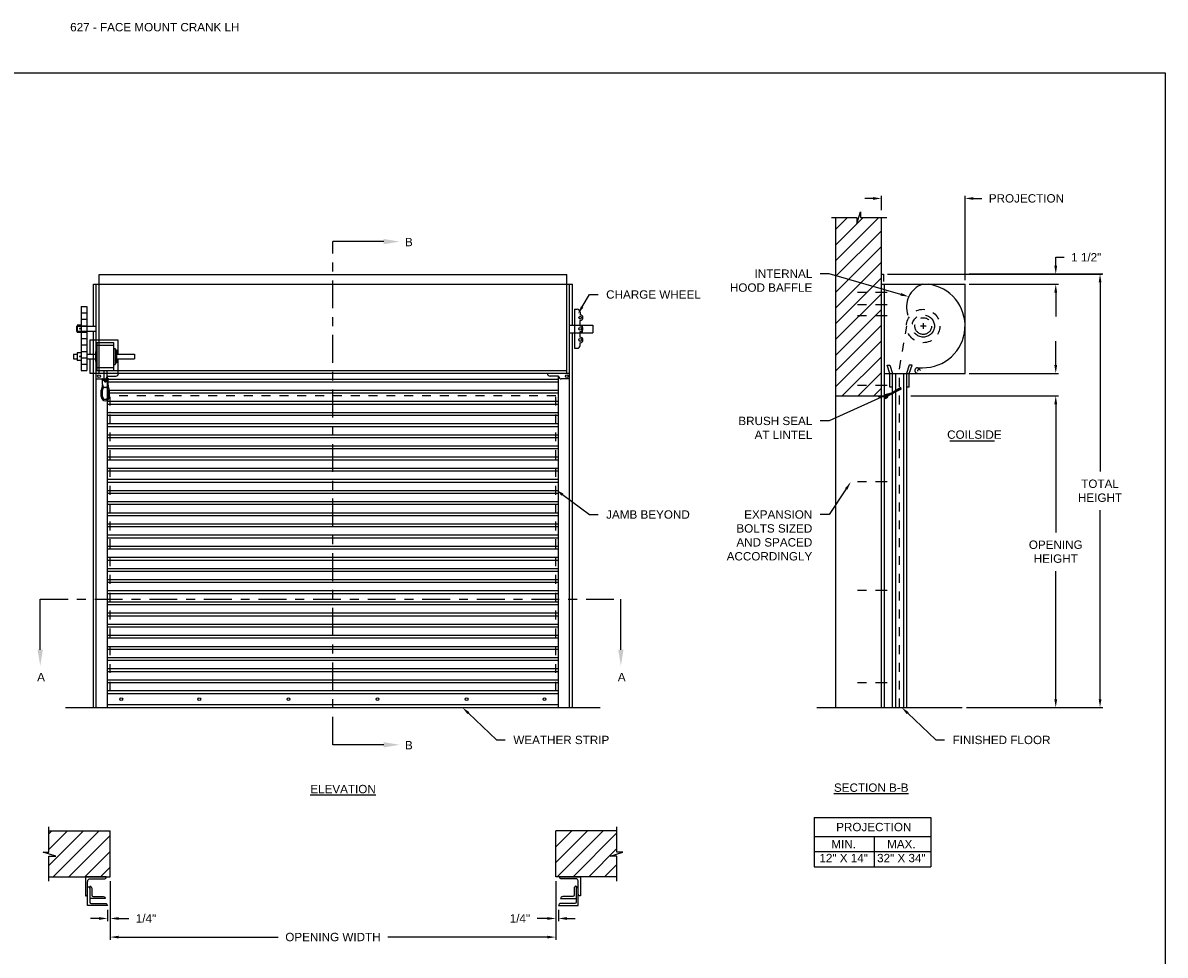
# Model space of a CAD drawing. Header units: inches. Extents: x 169.6 to 213.7, y 195.1 to 247.7.
# Tile 48 of 51: x 176.2 to 189.1, y 237.3 to 247.7. Entities that reach past the tile are written whole.
import ezdxf
from ezdxf import colors
from ezdxf.entities.mleader import LeaderData, LeaderLine
from ezdxf.math import Vec2, Vec3

# ---------------------------------------------------------------- set-up
doc = ezdxf.new("R2010")
doc.units = ezdxf.units.IN
doc.header["$LTSCALE"] = 0.25
doc.header["$MEASUREMENT"] = 0
for name, pattern in [('CENTER', [2, 1.25, -0.25, 0.25, -0.25]), ('CENTER2', [1.125, 0.75, -0.125, 0.125, -0.125]), ('HIDDEN', [0.375, 0.25, -0.125])]:
    doc.linetypes.add(name, pattern=pattern)
for name, color, linetype in [('ANNOTATIONS', 1, 'Continuous'), ('CRANK LH', 7, 'Continuous'), ('SECTION CUTS', 6, 'CENTER')]:
    doc.layers.add(name, color=color, linetype=linetype)
doc.styles.add('ARIAL', font='arial.ttf', dxfattribs={"height": 0.09375})
doc.styles.get("Standard").update_dxf_attribs({"font": 'romans.shx'})
doc.dimstyles.new('ARIAL', dxfattribs={"dimtxt": 0.09375, "dimasz": 0.09375, "dimexe": 0.03125, "dimexo": 0.046875, "dimgap": 0.09, "dimtad": 0, "dimtih": 1, "dimtoh": 1, "dimdec": 4, "dimzin": 0, "dimdsep": 46, "dimlunit": 4, "dimtxsty": 'ARIAL', "dimcen": 0.09, "dimadec": 0, "dimazin": 0, "dimtfac": 1, "dimtdec": 4, "dimtix": 1, "dimtofl": 0, "dimtmove": 0, "dimatfit": 3, "dimfxl": 0.18, "dimfrac": 2, "dimtolj": 1, "dimtzin": 0, "dimarcsym": 0})
doc.dimstyles.new('STANDARD$0', dxfattribs={"dimtxt": 0.09375, "dimasz": 0.09375, "dimexe": 0.03125, "dimexo": 0.046875, "dimgap": 0.09, "dimtad": 0, "dimtih": 1, "dimtoh": 1, "dimdec": 4, "dimzin": 0, "dimdsep": 46, "dimtxsty": 'ARIAL', "dimcen": 0.09, "dimadec": 0, "dimazin": 0, "dimtfac": 1, "dimtdec": 4, "dimtofl": 0, "dimtmove": 0, "dimatfit": 1, "dimfxl": 1, "dimtolj": 1, "dimtzin": 0, "dimarcsym": 0})
pattern_1 = [(45, (-7.71918, -31.17125), (-0.08838835, 0.08838835), [])]

# ---------------------------------------------------------------- blocks, each defined once
blk = doc.blocks.new('*D5')
at = {"layer": 'ANNOTATIONS', "color": 0, "lineweight": -2, "transparency": 16777216}
for p, q in [((182.22, 238.111), (182.22, 237.659)), ((182.251, 237.789), (182.251, 237.659)), ((182.126, 237.691), (182.012, 237.691)), ((182.345, 237.691), (182.439, 237.691))]:
    blk.add_line(p, q, dxfattribs=at)
at = {"layer": 'ANNOTATIONS', "color": 0, "transparency": 16777216}
for points in [[(182.126, 237.706), (182.126, 237.675), (182.22, 237.691)], [(182.345, 237.706), (182.345, 237.675), (182.251, 237.691)]]:
    blk.add_solid(points, dxfattribs=at)
at = {"layer": 'defpoints', "color": 0, "transparency": 16777216}
for p in [(182.22, 238.158), (182.251, 237.835), (182.251, 237.691)]:
    blk.add_point(p, dxfattribs=at)
at = {"layer": 'ANNOTATIONS', "color": 0, "transparency": 16777216, "insert": (181.818, 237.691), "char_height": 0.0938, "attachment_point": 5, "style": 'ARIAL'}
blk.add_mtext('\\A1;1/4"', dxfattribs=at)
blk = doc.blocks.new('*D6')
at = {"layer": 'ANNOTATIONS', "color": 0, "lineweight": -2, "transparency": 16777216}
for p, q in [((177.22, 238.111), (177.22, 237.659)), ((177.189, 237.789), (177.189, 237.659)), ((177.095, 237.691), (177.001, 237.691)), ((177.314, 237.691), (177.428, 237.691))]:
    blk.add_line(p, q, dxfattribs=at)
at = {"layer": 'ANNOTATIONS', "color": 0, "transparency": 16777216}
for points in [[(177.095, 237.706), (177.095, 237.675), (177.189, 237.691)], [(177.314, 237.706), (177.314, 237.675), (177.22, 237.691)]]:
    blk.add_solid(points, dxfattribs=at)
at = {"layer": 'defpoints', "color": 0, "transparency": 16777216}
for p in [(177.22, 238.158), (177.189, 237.835), (177.189, 237.691)]:
    blk.add_point(p, dxfattribs=at)
at = {"layer": 'ANNOTATIONS', "color": 0, "transparency": 16777216, "insert": (177.622, 237.691), "char_height": 0.0938, "attachment_point": 5, "style": 'ARIAL'}
blk.add_mtext('\\A1;1/4"', dxfattribs=at)
blk = doc.blocks.new('*D4')
at = {"layer": 'ANNOTATIONS', "color": 0, "lineweight": -2, "transparency": 16777216}
for p, q in [((177.22, 238.111), (177.22, 237.45)), ((182.22, 238.111), (182.22, 237.45)), ((177.314, 237.482), (179.104, 237.482)), ((182.126, 237.482), (180.336, 237.482))]:
    blk.add_line(p, q, dxfattribs=at)
at = {"layer": 'ANNOTATIONS', "color": 0, "transparency": 16777216}
for points in [[(177.314, 237.497), (177.314, 237.466), (177.22, 237.482)], [(182.126, 237.497), (182.126, 237.466), (182.22, 237.482)]]:
    blk.add_solid(points, dxfattribs=at)
at = {"layer": 'defpoints', "color": 0, "transparency": 16777216}
for p in [(177.22, 238.158), (182.22, 238.158), (182.22, 237.482)]:
    blk.add_point(p, dxfattribs=at)
at = {"layer": 'ANNOTATIONS', "color": 0, "transparency": 16777216, "insert": (179.72, 237.482), "char_height": 0.09375, "attachment_point": 5, "style": 'ARIAL'}
blk.add_mtext('\\A1;OPENING WIDTH', dxfattribs=at)
blk = doc.blocks.new('*D55')
at = {"layer": 'ANNOTATIONS', "color": 0, "lineweight": -2, "transparency": 16777216}
for p, q in [((187.831, 243.902), (187.831, 243.996)), ((186.86, 243.809), (187.862, 243.809)), ((186.204, 243.555), (187.862, 243.555)), ((187.831, 243.462), (187.831, 243.368))]:
    blk.add_line(p, q, dxfattribs=at)
at = {"layer": 'ANNOTATIONS', "color": 0, "transparency": 16777216}
for points in [[(187.815, 243.902), (187.847, 243.902), (187.831, 243.809)], [(187.815, 243.462), (187.847, 243.462), (187.831, 243.555)]]:
    blk.add_solid(points, dxfattribs=at)
at = {"layer": 'defpoints', "color": 0, "transparency": 16777216}
for p in [(186.813, 243.809), (186.157, 243.555), (187.831, 243.555)]:
    blk.add_point(p, dxfattribs=at)
at = {"layer": 'ANNOTATIONS', "color": 0, "transparency": 16777216, "insert": (187.831, 243.682), "char_height": 0.0938, "attachment_point": 5, "style": 'ARIAL'}
blk.add_mtext('\\A1;  ', dxfattribs=at)
blk = doc.blocks.new('*D56')
at = {"layer": 'ANNOTATIONS', "color": 0, "lineweight": -2, "transparency": 16777216}
for p, q in [((187.831, 245.018), (187.831, 245.111)), ((187.831, 245.111), (187.925, 245.111)), ((186.86, 244.924), (187.862, 244.924)), ((186.86, 244.809), (187.862, 244.809)), ((187.831, 244.715), (187.831, 244.621))]:
    blk.add_line(p, q, dxfattribs=at)
at = {"layer": 'ANNOTATIONS', "color": 0, "transparency": 16777216}
for points in [[(187.815, 245.018), (187.847, 245.018), (187.831, 244.924)], [(187.815, 244.715), (187.847, 244.715), (187.831, 244.809)]]:
    blk.add_solid(points, dxfattribs=at)
at = {"layer": 'defpoints', "color": 0, "transparency": 16777216}
for p in [(186.813, 244.924), (187.831, 244.924), (186.813, 244.809)]:
    blk.add_point(p, dxfattribs=at)
at = {"layer": 'ANNOTATIONS', "color": 0, "transparency": 16777216, "insert": (188.173, 245.111), "char_height": 0.0938, "attachment_point": 5, "style": 'ARIAL'}
blk.add_mtext('\\A1;1 1/2"', dxfattribs=at)
blk = doc.blocks.new('*X31')
at = {"color": 0, "linetype": 'Continuous'}
for p, q in [((12.661, 3.524), (12.724, 3.586)), ((12.668, 3.52), (12.73, 3.582)), ((12.674, 3.515), (12.737, 3.577)), ((12.681, 3.511), (12.743, 3.573)), ((12.687, 3.561), (12.717, 3.591)), ((12.687, 3.506), (12.75, 3.568)), ((12.694, 3.502), (12.756, 3.564)), ((12.7, 3.497), (12.763, 3.559)), ((12.707, 3.492), (12.769, 3.555)), ((12.713, 3.488), (12.776, 3.55)), ((12.72, 3.483), (12.782, 3.545)), ((12.726, 3.479), (12.789, 3.541)), ((12.733, 3.474), (12.795, 3.536)), ((12.739, 3.47), (12.802, 3.532)), ((12.746, 3.465), (12.808, 3.527)), ((12.752, 3.461), (12.809, 3.517)), ((12.759, 3.456), (12.783, 3.48))]:
    blk.add_line(p, q, dxfattribs=at)
blk = doc.blocks.new('*D57')
at = {"layer": 'ANNOTATIONS', "color": 0, "lineweight": -2, "transparency": 16777216}
for p, q in [((187.163, 243.555), (187.862, 243.555)), ((187.831, 243.462), (187.831, 242.024)), ((187.831, 240.152), (187.831, 241.59)), ((186.829, 240.059), (187.862, 240.059))]:
    blk.add_line(p, q, dxfattribs=at)
at = {"layer": 'ANNOTATIONS', "color": 0, "transparency": 16777216}
for points in [[(187.815, 243.462), (187.847, 243.462), (187.831, 243.555)], [(187.815, 240.152), (187.847, 240.152), (187.831, 240.059)]]:
    blk.add_solid(points, dxfattribs=at)
at = {"layer": 'defpoints', "color": 0, "transparency": 16777216}
for p in [(187.116, 243.555), (186.782, 240.059), (187.831, 240.059)]:
    blk.add_point(p, dxfattribs=at)
at = {"layer": 'ANNOTATIONS', "color": 0, "transparency": 16777216, "insert": (187.831, 241.807), "char_height": 0.09375, "attachment_point": 5, "style": 'ARIAL'}
blk.add_mtext('\\A1;OPENING\\PHEIGHT', dxfattribs=at)
blk = doc.blocks.new('*D58')
at = {"layer": 'ANNOTATIONS', "color": 0, "lineweight": -2, "transparency": 16777216}
for p, q in [((187.025, 244.924), (188.359, 244.924)), ((188.328, 244.83), (188.328, 242.709)), ((188.328, 240.152), (188.328, 242.274)), ((186.829, 240.059), (188.359, 240.059))]:
    blk.add_line(p, q, dxfattribs=at)
at = {"layer": 'ANNOTATIONS', "color": 0, "transparency": 16777216}
for points in [[(188.313, 244.83), (188.344, 244.83), (188.328, 244.924)], [(188.313, 240.152), (188.344, 240.152), (188.328, 240.059)]]:
    blk.add_solid(points, dxfattribs=at)
at = {"layer": 'defpoints', "color": 0, "transparency": 16777216}
for p in [(186.978, 244.924), (186.782, 240.059), (188.328, 240.059)]:
    blk.add_point(p, dxfattribs=at)
at = {"layer": 'ANNOTATIONS', "color": 0, "transparency": 16777216, "insert": (188.328, 242.491), "char_height": 0.0938, "attachment_point": 5, "style": 'ARIAL'}
blk.add_mtext('\\A1;TOTAL\\PHEIGHT', dxfattribs=at)
blk = doc.blocks.new('*D59')
at = {"layer": 'ANNOTATIONS', "color": 0, "lineweight": -2, "transparency": 16777216}
for p, q in [((185.782, 245.772), (185.688, 245.772)), ((185.875, 245.64), (185.875, 245.803)), ((186.813, 244.856), (186.813, 245.803)), ((186.907, 245.772), (187, 245.772))]:
    blk.add_line(p, q, dxfattribs=at)
at = {"layer": 'ANNOTATIONS', "color": 0, "transparency": 16777216}
for points in [[(185.782, 245.787), (185.782, 245.756), (185.875, 245.772)], [(186.907, 245.787), (186.907, 245.756), (186.813, 245.772)]]:
    blk.add_solid(points, dxfattribs=at)
at = {"layer": 'defpoints', "color": 0, "transparency": 16777216}
for p in [(186.813, 245.772), (185.875, 245.593), (186.813, 244.809)]:
    blk.add_point(p, dxfattribs=at)
at = {"layer": 'ANNOTATIONS', "color": 0, "transparency": 16777216, "insert": (187.502, 245.772), "char_height": 0.09375, "attachment_point": 5, "style": 'ARIAL'}
blk.add_mtext('\\A1;PROJECTION', dxfattribs=at)

msp = doc.modelspace()

# ---------------------------------------------------------------- hatches: boundary and pattern name
at = {"layer": 'CRANK LH', "linetype": 'Continuous'}
h = msp.add_hatch(dxfattribs=at)
h.set_pattern_fill('ANSI31', color=256, style=0)
h.set_pattern_definition([(45, (-43.67059, 21.8742), (-0.08838835, 0.08838835), [])])
h.paths.add_polyline_path([(185.87543, 244.82249), (185.87543, 245.55708), (185.63894, 245.55708), (185.63894, 245.62174), (185.60052, 245.48838), (185.60052, 245.55708), (185.3598, 245.55708), (185.3598, 245.00678)])
h.paths.add_polyline_path([(185.3598, 245.00678), (185.3598, 243.55536), (185.87543, 243.55536), (185.87543, 244.80873), (185.87543, 244.82249)])
at = {"layer": 'CRANK LH'}
h = msp.add_hatch(dxfattribs=at)
h.set_pattern_fill('ANSI31', color=256, style=0)
h.set_pattern_definition(pattern_1)
h.paths.add_polyline_path([(177.21996, 238.6735), (176.53246, 238.6735), (176.53246, 238.4363), (176.46836, 238.4363), (176.61043, 238.3894), (176.53246, 238.3894), (176.53246, 238.15788), (177.21996, 238.15788), (177.21996, 238.32038)])
h = msp.add_hatch(dxfattribs=at)
h.set_pattern_fill('ANSI31', color=256, style=0)
h.set_pattern_definition(pattern_1)
h.paths.add_polyline_path([(182.97156, 238.4363), (182.90746, 238.4363), (182.90746, 238.6735), (182.21996, 238.6735), (182.21996, 238.15788), (182.23813, 238.15788), (182.90746, 238.15788), (182.90746, 238.3894), (182.82949, 238.3894)])

# ---------------------------------------------------------------- linework, layer by layer
at = {"linetype": 'Continuous'}
msp.add_line((185.15045, 240.05873), (186.78168, 240.05873), dxfattribs=at)
at = {"layer": 'ANNOTATIONS'}
for p, q in [((185.94371, 244.92377), (188.35077, 244.92377)), ((186.8598, 244.80873), (187.86222, 244.80873)), ((187.83097, 244.71498), (187.83097, 244.44659)), ((187.83097, 243.90248), (187.83097, 244.17086)), ((186.8598, 243.80873), (187.86222, 243.80873)), ((185.12042, 238.82327), (185.12042, 238.2719)), ((185.12042, 238.82327), (186.42819, 238.82327)), ((186.42819, 238.82327), (186.42819, 238.2719)), ((185.12042, 238.6118), (186.42819, 238.6118)), ((185.79327, 238.6118), (185.79327, 238.2719)), ((185.12042, 238.44185), (186.42819, 238.44185)), ((185.12042, 238.2719), (186.42819, 238.2719))]:
    msp.add_line(p, q, dxfattribs=at)
at = {"layer": 'ANNOTATIONS', "linetype": 'Continuous'}
msp.add_line((186.64171, 243.05035), (187.14484, 243.05035), dxfattribs=at)
at = {"layer": 'ANNOTATIONS'}
for points in [[(187.81535, 244.71498), (187.8466, 244.71498), (187.83097, 244.80873)], [(187.81535, 243.90248), (187.8466, 243.90248), (187.83097, 243.80873)]]:
    msp.add_solid(points, dxfattribs=at)
at = {"layer": 'CRANK LH', "linetype": 'Continuous'}
for p, q in [((185.60052, 245.48838), (185.63894, 245.62174)), ((185.63894, 245.62174), (185.63894, 245.55708)), ((185.31342, 245.55708), (185.60052, 245.55708)), ((185.3598, 245.55708), (185.3598, 240.05873)), ((185.60052, 245.55708), (185.60052, 245.48838)), ((185.63894, 245.55708), (185.93413, 245.55708)), ((185.87543, 240.05873), (185.87543, 245.55708)), ((185.87543, 244.92377), (185.89683, 244.92377)), ((185.89683, 244.92377), (185.89683, 244.84151)), ((182.34496, 244.80873), (182.3684, 244.80873)), ((185.87543, 244.80873), (186.81293, 244.80873)), ((185.90668, 244.80873), (185.90668, 240.05873)), ((186.81293, 243.80873), (186.81293, 244.80873)), ((182.4309, 244.52748), (182.4309, 244.08998)), ((182.4309, 244.52748), (182.46215, 244.52748)), ((182.4934, 244.49623), (182.4934, 244.46498)), ((176.84496, 244.33998), (177.06371, 244.33998)), ((176.84496, 244.27748), (176.84496, 244.33998)), ((182.4934, 244.33998), (182.4934, 244.40248)), ((182.52465, 244.33998), (182.4934, 244.33998)), ((177.06371, 244.27748), (176.84496, 244.27748)), ((182.4934, 244.27748), (182.52465, 244.27748)), ((182.4934, 244.21498), (182.4934, 244.27748)), ((176.9934, 244.18583), (176.9934, 244.02428)), ((177.07152, 244.15458), (177.07152, 243.84208)), ((177.25902, 244.15458), (177.25902, 243.84208)), ((177.27465, 244.08678), (177.27465, 243.90988)), ((177.29027, 244.07116), (177.29027, 243.92551)), ((177.3059, 244.18583), (177.3059, 244.02428)), ((182.4309, 244.08998), (182.46215, 244.08998)), ((182.4934, 244.12123), (182.4934, 244.15248)), ((176.9934, 243.97238), (176.9934, 243.81083)), ((177.0559, 244.05553), (177.0559, 243.94113)), ((177.3059, 243.97238), (177.3059, 243.81083)), ((177.09496, 243.83998), (182.34496, 243.83998)), ((177.14965, 243.84208), (177.14965, 243.74833)), ((177.1809, 243.84208), (177.1809, 243.74833)), ((185.96918, 243.80873), (185.93793, 243.90248)), ((185.93793, 243.90248), (185.96918, 243.90248)), ((185.96918, 243.90248), (186.00043, 243.80873)), ((186.18793, 243.90248), (186.15668, 243.80873)), ((186.18793, 243.80873), (186.21918, 243.90248)), ((186.21918, 243.90248), (186.18793, 243.90248)), ((186.28123, 243.87123), (186.3356, 243.87123)), ((177.13402, 243.68235), (177.13402, 243.73271)), ((177.13402, 243.73271), (177.19652, 243.73271)), ((177.19652, 243.68235), (177.19652, 243.73271)), ((185.90668, 243.80873), (186.81293, 243.80873)), ((185.96918, 243.65248), (185.96918, 243.80873)), ((186.00043, 240.05873), (186.00043, 243.80873)), ((186.03168, 243.80873), (186.03168, 240.05873)), ((186.12543, 240.05873), (186.12543, 243.80873)), ((186.15668, 243.80873), (186.15668, 240.05873)), ((186.18793, 243.65248), (186.18793, 243.80873)), ((177.11839, 243.54879), (177.11839, 243.61985)), ((177.19651, 243.54878), (177.19651, 243.61984)), ((177.21214, 243.54878), (177.21214, 243.61984)), ((185.90438, 243.55536), (185.9281, 243.569)), ((185.91084, 243.55286), (185.92611, 243.56163)), ((185.92377, 243.56029), (185.93452, 243.5416)), ((185.9278, 243.55328), (186.09111, 243.65556)), ((185.92847, 243.55211), (186.09313, 243.65205)), ((185.92915, 243.55094), (186.09514, 243.64855)), ((185.92915, 243.55094), (186.09649, 243.64621)), ((185.92915, 243.55094), (186.09783, 243.64387)), ((185.93113, 243.5583), (185.92979, 243.56064)), ((185.92982, 243.54978), (186.09985, 243.64037)), ((185.93049, 243.54861), (186.10186, 243.63686)), ((185.93113, 243.5583), (185.93347, 243.55965)), ((185.93446, 243.56333), (185.93178, 243.568)), ((186.00043, 243.65248), (185.96918, 243.65248)), ((186.18793, 243.65248), (186.15668, 243.65248)), ((185.3598, 243.55536), (185.87543, 243.55536)), ((185.91826, 243.52914), (185.90635, 243.54985)), ((185.92159, 243.53416), (185.91084, 243.55286)), ((185.92159, 243.53416), (185.93686, 243.54294)), ((185.92198, 243.52813), (185.94424, 243.54098)), ((185.93651, 243.54896), (185.93884, 243.5503)), ((185.93785, 243.54662), (185.93651, 243.54896)), ((185.94539, 243.54433), (185.94252, 243.54931)), ((176.53246, 238.4363), (176.53246, 238.72038)), ((182.90746, 238.4363), (182.90746, 238.72038)), ((176.61043, 238.3894), (176.46836, 238.4363)), ((176.46836, 238.4363), (176.53246, 238.4363)), ((182.82949, 238.3894), (182.97156, 238.4363)), ((182.97156, 238.4363), (182.90746, 238.4363)), ((176.53246, 238.111), (176.53246, 238.3894)), ((176.53246, 238.3894), (176.61043, 238.3894)), ((182.90746, 238.3894), (182.82949, 238.3894)), ((182.90746, 238.111), (182.90746, 238.3894)), ((176.96658, 237.8354), (176.96658, 238.10266)), ((182.47334, 237.8354), (182.47334, 238.10266))]:
    msp.add_line(p, q, dxfattribs=at)
at = {"layer": 'CRANK LH'}
for p, q in [((177.09496, 243.80873), (177.09496, 244.92005)), ((177.09496, 244.92005), (182.34496, 244.92005)), ((182.34496, 243.80873), (182.34496, 244.92005)), ((177.03246, 244.33998), (177.03246, 244.80873)), ((177.03246, 244.80873), (182.40746, 244.80873)), ((177.06371, 240.05873), (177.06371, 244.80873)), ((182.37621, 240.05873), (182.37621, 244.80873)), ((182.40746, 244.34804), (182.40746, 244.80873)), ((176.89425, 244.5597), (176.95645, 244.5597)), ((176.89425, 244.5597), (176.89425, 243.8397)), ((176.89425, 244.4877), (176.95645, 244.4877)), ((176.95645, 244.5597), (176.95645, 243.8397)), ((176.85055, 244.35014), (176.85055, 244.26731)), ((176.89425, 244.35014), (176.85055, 244.35014)), ((176.89425, 244.4157), (176.95645, 244.4157)), ((176.89425, 244.3437), (176.95645, 244.3437)), ((182.37621, 244.34804), (182.6371, 244.34804)), ((182.6371, 244.34804), (182.6371, 244.2652)), ((176.89425, 244.26731), (176.85055, 244.26731)), ((176.89425, 244.2717), (176.95645, 244.2717)), ((176.89425, 244.1997), (176.95645, 244.1997)), ((177.03246, 240.05873), (177.03246, 244.27748)), ((182.37621, 244.2652), (182.6371, 244.2652)), ((182.40746, 240.05873), (182.40746, 244.2652)), ((176.89425, 244.1277), (176.95645, 244.1277)), ((176.9934, 244.18583), (177.3059, 244.18583)), ((177.07152, 244.15458), (177.25902, 244.15458)), ((177.07152, 244.12333), (177.25902, 244.12333)), ((177.25902, 244.08678), (177.27465, 244.08678)), ((177.27465, 244.07116), (177.29027, 244.07116)), ((176.80819, 244.02428), (176.80819, 243.97238)), ((176.80819, 244.02428), (176.85055, 244.02428)), ((176.80819, 243.97238), (176.85055, 243.97238)), ((176.89425, 244.03764), (176.85055, 244.03764)), ((176.85055, 244.03764), (176.85055, 243.95481)), ((176.89425, 243.95481), (176.85055, 243.95481)), ((176.89425, 244.0557), (176.95645, 244.0557)), ((176.89425, 243.9837), (176.95645, 243.9837)), ((176.95645, 244.02428), (177.0559, 244.02428)), ((176.95645, 243.97238), (177.0559, 243.97238)), ((177.0559, 244.05553), (177.07152, 244.05553)), ((177.0559, 243.94113), (177.07152, 243.94113)), ((177.29027, 244.02428), (177.4911, 244.02428)), ((177.29027, 243.97238), (177.4911, 243.97238)), ((177.4911, 244.02428), (177.4911, 243.97238)), ((176.89425, 243.9117), (176.95645, 243.9117)), ((176.89425, 243.8397), (176.95645, 243.8397)), ((177.07152, 243.87333), (177.25902, 243.87333)), ((177.07152, 243.84208), (177.25902, 243.84208)), ((177.25902, 243.90988), (177.27465, 243.90988)), ((177.27465, 243.92551), (177.29027, 243.92551)), ((176.9934, 243.81083), (177.14965, 243.81083)), ((182.37621, 243.80873), (177.06371, 243.80873)), ((177.06371, 243.74623), (177.15746, 243.74623)), ((177.13402, 243.74833), (177.19652, 243.74833)), ((177.1809, 243.81083), (177.3059, 243.81083)), ((177.18871, 240.05873), (177.18871, 243.77748)), ((177.18871, 243.77748), (177.28246, 243.77748)), ((177.18871, 243.74505), (182.25121, 243.74505)), ((177.18871, 243.7138), (182.25121, 243.7138)), ((182.25121, 243.77748), (182.15746, 243.77748)), ((182.25121, 240.05873), (182.25121, 243.77748)), ((182.37621, 243.74623), (182.28246, 243.74623)), ((177.13401, 243.54879), (177.13401, 243.61985)), ((177.18871, 243.62005), (182.25121, 243.62005)), ((177.18871, 243.5888), (182.25121, 243.5888)), ((177.18871, 243.49505), (182.25121, 243.49505)), ((177.18871, 243.4638), (182.25121, 243.4638)), ((185.83873, 243.54985), (185.83873, 243.55536)), ((185.83873, 243.54985), (185.90635, 243.54985)), ((185.87543, 243.55536), (185.90438, 243.55536)), ((177.18871, 243.37005), (182.25121, 243.37005)), ((177.18871, 243.3388), (182.25121, 243.3388)), ((177.18871, 243.24505), (182.25121, 243.24505)), ((177.18871, 243.2138), (182.25121, 243.2138)), ((177.18871, 243.12005), (182.25121, 243.12005)), ((177.18871, 243.0888), (182.25121, 243.0888)), ((177.18871, 242.99505), (182.25121, 242.99505)), ((177.18871, 242.9638), (182.25121, 242.9638)), ((177.18871, 242.87005), (182.25121, 242.87005)), ((177.18871, 242.8388), (182.25121, 242.8388)), ((177.18871, 242.74505), (182.25121, 242.74505)), ((177.18871, 242.7138), (182.25121, 242.7138)), ((177.18871, 242.62005), (182.25121, 242.62005)), ((177.18871, 242.5888), (182.25121, 242.5888)), ((177.18871, 242.49505), (182.25121, 242.49505)), ((177.18871, 242.4638), (182.25121, 242.4638)), ((177.18871, 242.37005), (182.25121, 242.37005)), ((177.18871, 242.3388), (182.25121, 242.3388)), ((177.18871, 242.24505), (182.25121, 242.24505)), ((177.18871, 242.2138), (182.25121, 242.2138)), ((177.18871, 242.12005), (182.25121, 242.12005)), ((177.18871, 242.0888), (182.25121, 242.0888)), ((177.18871, 241.99505), (182.25121, 241.99505)), ((177.18871, 241.9638), (182.25121, 241.9638)), ((177.18871, 241.87005), (182.25121, 241.87005)), ((177.18871, 241.8388), (182.25121, 241.8388)), ((177.18871, 241.74505), (182.25121, 241.74505)), ((177.18871, 241.7138), (182.25121, 241.7138)), ((177.18871, 241.62005), (182.25121, 241.62005)), ((177.18871, 241.5888), (182.25121, 241.5888)), ((177.18871, 241.49505), (182.25121, 241.49505)), ((177.18871, 241.4638), (182.25121, 241.4638)), ((177.18871, 241.37005), (182.25121, 241.37005)), ((177.18871, 241.3388), (182.25121, 241.3388)), ((177.18871, 241.24505), (182.25121, 241.24505)), ((177.18871, 241.2138), (182.25121, 241.2138)), ((177.18871, 241.12005), (182.25121, 241.12005)), ((177.18871, 241.0888), (182.25121, 241.0888)), ((177.18871, 240.99505), (182.25121, 240.99505)), ((177.18871, 240.9638), (182.25121, 240.9638)), ((177.18871, 240.87005), (182.25121, 240.87005)), ((177.18871, 240.8388), (182.25121, 240.8388)), ((177.18871, 240.74505), (182.25121, 240.74505)), ((177.18871, 240.7138), (182.25121, 240.7138)), ((177.18871, 240.62005), (182.25121, 240.62005)), ((177.18871, 240.5888), (182.25121, 240.5888)), ((177.18871, 240.49505), (182.25121, 240.49505)), ((177.18871, 240.4638), (182.25121, 240.4638)), ((177.18871, 240.37005), (182.25121, 240.37005)), ((177.18871, 240.3388), (182.25121, 240.3388)), ((182.25121, 240.24505), (177.18871, 240.24505)), ((182.25121, 240.2138), (177.18871, 240.2138)), ((176.71996, 240.05873), (182.71996, 240.05873)), ((182.25121, 240.08998), (177.18871, 240.08998)), ((176.53246, 238.6735), (177.21996, 238.6735)), ((177.21996, 238.15788), (177.21996, 238.6735)), ((182.21996, 238.15788), (182.21996, 238.6735)), ((182.90746, 238.6735), (182.21996, 238.6735)), ((176.53246, 238.15788), (177.21996, 238.15788)), ((182.90746, 238.15788), (182.21996, 238.15788))]:
    msp.add_line(p, q, dxfattribs=at)
at = {"layer": 'CRANK LH', "linetype": 'CENTER2', "ltscale": 0.7}
for p, q in [((185.93793, 244.71498), (185.53168, 244.71498)), ((185.93793, 244.57938), (185.53168, 244.57938)), ((185.93793, 244.45322), (185.53168, 244.45322)), ((185.93793, 243.67399), (185.53168, 243.67399)), ((185.93793, 242.58998), (185.53168, 242.58998)), ((185.93793, 241.37123), (185.53168, 241.37123)), ((185.93793, 240.33368), (185.53168, 240.33368))]:
    msp.add_line(p, q, dxfattribs=at)
at = {"layer": 'CRANK LH', "linetype": 'HIDDEN'}
for p, q in [((186.07721, 243.85662), (186.15933, 244.34012)), ((186.07721, 240.05873), (186.07721, 243.85662)), ((177.21996, 240.24623), (177.21996, 243.55536)), ((182.21996, 243.55536), (177.21996, 243.55536)), ((182.21996, 240.24623), (182.21996, 243.55536))]:
    msp.add_line(p, q, dxfattribs=at)
at = {"layer": 'CRANK LH', "linetype": 'CENTER'}
for p, q in [((186.37543, 244.33998), (186.31293, 244.33998)), ((186.34418, 244.37123), (186.34418, 244.30873))]:
    msp.add_line(p, q, dxfattribs=at)
at = {"layer": 'CRANK LH'}
for points in [[(176.88577, 244.31106), (176.88431, 244.31359), (176.88139, 244.31359), (176.87993, 244.31106), (176.88139, 244.30853), (176.88431, 244.30853)], [(176.88577, 243.99856), (176.88431, 244.00109), (176.88139, 244.00109), (176.87993, 243.99856), (176.88139, 243.99603), (176.88431, 243.99603)]]:
    msp.add_lwpolyline(points, close=True, dxfattribs=at)
at = {"layer": 'CRANK LH', "linetype": 'Continuous'}
for points in [[(176.96658, 238.10266, -0.23306277), (176.98221, 238.13436), (177.15217, 238.13436, 0.41421356), (177.17569, 238.15788), (176.94307, 238.15788), (176.94307, 237.94318, 0.41421356), (176.96658, 237.96669)], [(176.99009, 238.05456), (176.99009, 237.87453, 0.41421356), (177.00572, 237.85891), (177.1652, 237.85891, -0.41421356), (177.18871, 237.8354), (176.96658, 237.8354)], [(176.96658, 238.04772, -0.41421356), (176.99009, 238.02421)], [(176.99009, 238.05456, -0.41421356), (177.0136, 238.03105), (177.0136, 237.95278, 0.41421356), (177.02923, 237.93715), (177.14169, 237.93715, -0.41421356), (177.1652, 237.91364), (176.99009, 237.91364)], [(182.44983, 238.05456), (182.44983, 237.87453, -0.41421356), (182.4342, 237.85891), (182.27472, 237.85891, 0.41421356), (182.25121, 237.8354), (182.47334, 237.8354)], [(182.47334, 238.10266, 0.23306277), (182.45771, 238.13436), (182.28775, 238.13436, -0.41421356), (182.26423, 238.15788), (182.49685, 238.15788), (182.49685, 237.94318, -0.41421356), (182.47334, 237.96669)], [(182.44983, 238.05456, 0.41421356), (182.42632, 238.03105), (182.42632, 237.95278, -0.41421356), (182.41069, 237.93715), (182.29823, 237.93715, 0.41421356), (182.27472, 237.91364), (182.44983, 237.91364)], [(182.47334, 238.04772, 0.41421356), (182.44983, 238.02421)]]:
    msp.add_lwpolyline(points, format="xyb", dxfattribs=at)
at = {"layer": 'CRANK LH', "linetype": 'HIDDEN'}
msp.add_circle((186.34418, 244.33998), 0.1875, dxfattribs=at)
at = {"layer": 'CRANK LH', "linetype": 'CENTER'}
for radius in [0.125, 0.09375]:
    msp.add_circle((186.34418, 244.33998), radius, dxfattribs=at)
at = {"layer": 'CRANK LH'}
for centre, radius in [((182.4934, 244.43373), 0.01562), ((176.88285, 244.31106), 0.0057), ((182.4934, 244.30873), 0.01562), ((182.4934, 244.18373), 0.01562), ((176.88285, 243.99856), 0.0057), ((177.09496, 243.77748), 0.01562), ((182.34496, 243.77748), 0.01562)]:
    msp.add_circle(centre, radius, dxfattribs=at)
at = {"layer": 'CRANK LH', "linetype": 'Continuous'}
for centre, radius in [((177.16527, 243.71708), 0.00781), ((177.34496, 240.15248), 0.01562), ((178.21996, 240.15248), 0.01562), ((179.21996, 240.15248), 0.01562), ((180.21996, 240.15248), 0.01562), ((181.21996, 240.15248), 0.01562), ((182.09496, 240.15248), 0.01562)]:
    msp.add_circle(centre, radius, dxfattribs=at)
for centre, radius, start, end in [((186.42641, 244.55404), 0.27011, 109.452348, 199.931237), ((186.34248, 244.34163), 0.47045, 269.161612, 83.155894), ((182.46215, 244.49623), 0.03125, 0, 90), ((182.4934, 244.43373), 0.03125, 270, 90), ((182.4934, 244.30873), 0.03125, 270, 90), ((182.4934, 244.18373), 0.03125, 270, 90), ((182.46215, 244.12123), 0.03125, 270, 0), ((177.15746, 243.77748), 0.03125, 270, 0), ((177.28246, 243.80873), 0.03125, 270, 0), ((182.15746, 243.80873), 0.03125, 180, 270), ((182.28246, 243.77748), 0.03125, 180, 270), ((185.92745, 243.5593), 0.0027, 29.898058, 119.898058), ((185.92944, 243.56666), 0.0027, 29.898058, 119.898058), ((185.93213, 243.56198), 0.0027, 299.898058, 29.898058), ((185.92064, 243.53055), 0.00277, 210.618685, 299.037933), ((185.93551, 243.54528), 0.0027, 299.898058, 29.898058), ((185.94019, 243.54796), 0.0027, 29.898058, 119.898058), ((185.94289, 243.54332), 0.0027, 300.003607, 22.117674)]:
    msp.add_arc(centre, radius, start, end, dxfattribs=at)
at = {"layer": 'CRANK LH', "linetype": 'HIDDEN'}
for centre, radius, start, end in [((186.28079, 243.83998), 0.03125, 89.181545, 359.181569), ((186.29638, 243.83745), 0.01579, 7.58787, 198.601061)]:
    msp.add_arc(centre, radius, start, end, dxfattribs=at)
at = {"layer": 'CRANK LH'}
for centre, radius, start, end in [((177.13402, 243.74052), 0.00781, 89.996489, 269.996489), ((177.19652, 243.74052), 0.00781, 269.996489, 89.996489), ((177.16526, 243.61984), 0.04688, 141.314302, 179.996489), ((177.10428, 243.66868), 0.03125, 321.314302, 12.632115), ((177.16526, 243.61984), 0.03125, 359.996489, 179.996489), ((177.16527, 243.68234), 0.03125, 179.996489, 359.996489), ((177.22625, 243.66867), 0.03125, 167.360864, 218.678677), ((177.16526, 243.61984), 0.04688, 359.996489, 38.678677), ((177.16526, 243.54878), 0.04688, 179.996489, 359.996489), ((177.16526, 243.54878), 0.03125, 179.996489, 359.996489)]:
    msp.add_arc(centre, radius, start, end, dxfattribs=at)
at = {"layer": 'CRANK LH', "linetype": 'ByBlock'}
msp.add_point((177.21996, 243.37123), dxfattribs=at)
at = {"layer": 'defpoints'}
msp.add_lwpolyline([(189.05875, 234.44685), (169.58887, 234.44685), (169.58887, 247.18196), (189.05875, 247.18196)], close=True, dxfattribs=at)
at = {"layer": 'SECTION CUTS'}
for p, q in [((179.71996, 239.64016), (179.71996, 245.28743)), ((176.43514, 241.27565), (182.95109, 241.27565))]:
    msp.add_line(p, q, dxfattribs=at)

# ---------------------------------------------------------------- block references
at = {"layer": 'CRANK LH', "linetype": 'Continuous', "xscale": 0.1725124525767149, "yscale": 0.1725124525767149, "zscale": 0.1725124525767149, "rotation": 154.8980582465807}
msp.add_blockref('*X31', (188.1704, 243.16555), dxfattribs=at)

# ---------------------------------------------------------------- texts
at = {"layer": 'ANNOTATIONS', "linetype": 'Continuous', "style": 'ARIAL'}
msp.add_text('COILSIDE', height=0.09375, dxfattribs=at).set_placement((186.61225, 243.07443))
at = {"layer": 'ANNOTATIONS', "insert": (176.77122, 247.74099), "char_height": 0.09375, "width": 6.6097632, "attachment_point": 1, "line_spacing_factor": 0.86134, "style": 'ARIAL'}
msp.add_mtext('627 - FACE MOUNT CRANK LH', dxfattribs=at)
at = {"layer": 'ANNOTATIONS', "char_height": 0.09375, "attachment_point": 2, "style": 'ARIAL'}
for s, insert, width in [('{\\LSECTION B-B}', (185.76052, 239.20594), 1.3823677), ('{\\LELEVATION}', (179.83306, 239.18997), 3.0834986)]:
    msp.add_mtext(s, dxfattribs=dict(at, insert=insert, width=width))
for s, width, insert in [('PROJECTION ', 1.7594917, (185.78911, 238.76384)), ('MIN.\\P12" X 14" ', 0.6711642, (185.45099, 238.57185)), ('MAX.\\P32" X 34"', 0.6567117, (186.09842, 238.57185))]:
    msp.add_mtext_dynamic_manual_height_columns(s, width=width, gutter_width=1.36268, heights=[0], dxfattribs=dict(at, insert=insert))
at = {"layer": 'SECTION CUTS', "style": 'ARIAL'}
for s, p in [('B', (180.52799, 245.23573)), ('A', (176.40066, 240.35322)), ('A', (182.91661, 240.35322)), ('B', (180.52799, 239.58847))]:
    msp.add_text(s, height=0.09375, dxfattribs=at).set_placement(p)

# ---------------------------------------------------------------- dimensions: what is measured, and where the dimension line sits
at = {"layer": 'ANNOTATIONS'}
for base, p1, p2, text, dimstyle, picture, middle in [((186.81293, 245.77181), (185.87543, 245.59318), (186.81293, 244.80873), 'PROJECTION', 'STANDARD$0', '*D59', (187.50204, 245.77181)), ((177.18871, 237.69054), (177.21996, 238.15788), (177.18871, 237.8354), '1/4"', 'ARIAL', '*D6', (177.62175, 237.69054)), ((182.21996, 237.48158), (177.21996, 238.15788), (182.21996, 238.15788), 'OPENING WIDTH', 'STANDARD$0', '*D4', (179.71996, 237.48158)), ((182.25121, 237.69054), (182.21996, 238.15788), (182.25121, 237.8354), '1/4"', 'ARIAL', '*D5', (181.81817, 237.69054))]:
    dim = msp.add_linear_dim(base=base, p1=p1, p2=p2, text=text, dimstyle=dimstyle, dxfattribs=at)
    dim.commit()
    dim.dimension.update_dxf_attribs({"geometry": picture, "text_midpoint": middle, "dimtype": 160})
for base, p1, p2, text, picture, middle in [((187.83097, 244.92377), (186.81293, 244.80873), (186.81293, 244.92377), '1 1/2"', '*D56', (188.17341, 245.11127)), ((188.3282, 240.05873), (186.97805, 244.92377), (186.78168, 240.05873), 'TOTAL\\PHEIGHT', '*D58', (188.3282, 242.49125)), ((187.83097, 240.05873), (187.11601, 243.55536), (186.78168, 240.05873), 'OPENING\\PHEIGHT', '*D57', (187.83097, 241.80704))]:
    dim = msp.add_linear_dim(base=base, p1=p1, p2=p2, angle=90, text=text, dimstyle='STANDARD$0', dxfattribs=at)
    dim.commit()
    dim.dimension.update_dxf_attribs({"geometry": picture, "text_midpoint": middle})
dim = msp.add_linear_dim(base=(187.83097, 243.55536), p1=(186.81293, 243.80873), p2=(186.15668, 243.55536), angle=90, text='  ', dimstyle='STANDARD$0', dxfattribs=at)
dim.commit()
dim.dimension.update_dxf_attribs({"geometry": '*D55', "text_midpoint": (187.83097, 243.68204), "dimtype": 160})

# ---------------------------------------------------------------- leaders
ml = msp.add_multileader_mtext('Standard', dxfattribs=at)
ml.set_content('INTERNAL HOOD BAFFLE', color=256, style='ARIAL')
ml.set_leader_properties()
ml.build(insert=Vec2(0, 0))
ml.multileader.update_dxf_attribs({"dogleg_length": 0.36, "arrow_head_size": 0.09375})
ctx = ml.context
ctx.base_point, ctx.char_height, ctx.arrow_head_size, ctx.landing_gap_size, ctx.plane_origin = Vec3(184.10226, 244.9269), 0.09375, 0.09375, 0.09, Vec3(180.69836, 244.49367)
ctx.text_align_type = 2
notes = []
notes.append((ctx, [(1, (1, 1, 0), (185.28689, 244.9269), (-1, 0), 0.09796, [(0, [(186.18222, 244.6695)], 0, [])])]))
ctx.mtext.insert, ctx.mtext.width, ctx.mtext.alignment, ctx.mtext.flow_direction = Vec3(185.09893, 244.97457), 1.0279765, 3, 5
ml = msp.add_multileader_mtext('Standard', dxfattribs=at)
ml.set_content('CHARGE WHEEL', color=256, style='ARIAL')
ml.set_leader_properties()
ml.build(insert=Vec2(0, 0))
ml.multileader.update_dxf_attribs({"dogleg_length": 0.36, "arrow_head_size": 0.09375})
ctx = ml.context
ctx.base_point, ctx.char_height, ctx.arrow_head_size, ctx.landing_gap_size, ctx.plane_origin = Vec3(182.69573, 244.69314), 0.09375, 0.09375, 0.09, Vec3(181.91705, 244.17407)
notes.append((ctx, [(0, (1, 1, 0), (182.59777, 244.69314), (1, 0), 0.09796, [(0, [(182.46881, 244.47406)], 0, [])])]))
ctx.mtext.insert, ctx.mtext.flow_direction = Vec3(182.78573, 244.74081), 5
ml = msp.add_multileader_mtext('Standard', dxfattribs=at)
ml.set_content('BRUSH SEAL AT LINTEL', color=256, style='ARIAL')
ml.set_leader_properties()
ml.build(insert=Vec2(0, 0))
ml.multileader.update_dxf_attribs({"dogleg_length": 0.36, "arrow_head_size": 0.09375})
ctx = ml.context
ctx.base_point, ctx.char_height, ctx.arrow_head_size, ctx.landing_gap_size, ctx.plane_origin = Vec3(184.19345, 243.27507), 0.09375, 0.09375, 0.09, Vec3(180.69836, 242.84184)
ctx.text_align_type = 2
notes.append((ctx, [(1, (1, 1, 0), (185.28689, 243.27507), (-1, 0), 0.09796, [(0, [(186.00043, 243.59876)], 0, [])])]))
ctx.mtext.insert, ctx.mtext.width, ctx.mtext.alignment, ctx.mtext.flow_direction = Vec3(185.09893, 243.32198), 1.0279765, 3, 5
ml = msp.add_multileader_mtext('Standard', dxfattribs=at)
ml.set_content('EXPANSION BOLTS SIZED AND SPACED ACCORDINGLY', color=256, style='ARIAL')
ml.set_leader_properties()
ml.build(insert=Vec2(0, 0))
ml.multileader.update_dxf_attribs({"dogleg_length": 0.36, "arrow_head_size": 0.09375})
ctx = ml.context
ctx.base_point, ctx.char_height, ctx.arrow_head_size, ctx.landing_gap_size, ctx.plane_origin = Vec3(184.04937, 242.22391), 0.09375, 0.09375, 0.09, Vec3(180.69836, 241.79068)
ctx.text_align_type = 2
notes.append((ctx, [(1, (1, 1, 0), (185.28689, 242.22391), (-1, 0), 0.09796, [(0, [(185.53168, 242.58998)], 0, [])])]))
ctx.mtext.insert, ctx.mtext.width, ctx.mtext.alignment, ctx.mtext.flow_direction = Vec3(185.09893, 242.27158), 1.0279765, 3, 5
ml = msp.add_multileader_mtext('Standard', dxfattribs=at)
ml.set_content('JAMB BEYOND', color=256, style='ARIAL')
ml.set_leader_properties()
ml.build(insert=Vec2(0, 0))
ml.multileader.update_dxf_attribs({"dogleg_length": 0.36, "arrow_head_size": 0.09375})
ctx = ml.context
ctx.base_point, ctx.char_height, ctx.arrow_head_size, ctx.landing_gap_size, ctx.plane_origin = Vec3(182.69573, 242.22391), 0.09375, 0.09375, 0.09, Vec3(181.91705, 241.70484)
notes.append((ctx, [(0, (1, 1, 0), (182.59777, 242.22391), (1, 0), 0.09796, [(0, [(182.21996, 242.50414)], 0, [])])]))
ctx.mtext.insert, ctx.mtext.flow_direction = Vec3(182.78573, 242.27158), 5
ml = msp.add_multileader_mtext('Standard', dxfattribs=at)
ml.set_content('WEATHER STRIP', color=256, style='ARIAL')
ml.set_leader_properties()
ml.build(insert=Vec2(0, 0))
ml.multileader.update_dxf_attribs({"dogleg_length": 0.36, "arrow_head_size": 0.09375})
ctx = ml.context
ctx.base_point, ctx.char_height, ctx.arrow_head_size, ctx.landing_gap_size, ctx.plane_origin = Vec3(181.65428, 239.69388), 0.09375, 0.09375, 0.09, Vec3(180.86925, 239.26066)
notes.append((ctx, [(0, (1, 1, 0), (181.55633, 239.69388), (1, 0), 0.09796, [(0, [(181.17216, 240.05995)], 0, [])])]))
ctx.mtext.insert, ctx.mtext.flow_direction = Vec3(181.74428, 239.74156), 5
ml = msp.add_multileader_mtext('Standard', dxfattribs=at)
ml.set_content('FINISHED FLOOR', color=256, style='ARIAL')
ml.set_leader_properties()
ml.build(insert=Vec2(0, 0))
ml.multileader.update_dxf_attribs({"dogleg_length": 0.36, "arrow_head_size": 0.09375})
ctx = ml.context
ctx.base_point, ctx.char_height, ctx.arrow_head_size, ctx.landing_gap_size, ctx.plane_origin = Vec3(186.58361, 239.69388), 0.09375, 0.09375, 0.09, Vec3(185.79857, 239.26066)
notes.append((ctx, [(0, (1, 1, 0), (186.48565, 239.69388), (1, 0), 0.09796, [(0, [(186.10148, 240.05995)], 0, [])])]))
ctx.mtext.insert, ctx.mtext.flow_direction = Vec3(186.67361, 239.74156), 5
at = {"layer": 'SECTION CUTS'}
ml = msp.add_multileader_mtext('Standard', dxfattribs=at)
ml.set_content('', color=256)
ml.set_leader_properties()
ml.build(insert=Vec2(0, 0))
ml.multileader.update_dxf_attribs({"dogleg_length": 0, "arrow_head_size": 0.18})
ctx = ml.context
ctx.base_point, ctx.char_height, ctx.arrow_head_size, ctx.landing_gap_size, ctx.plane_origin, ctx.plane_x_axis, ctx.plane_y_axis = Vec3(179.71996, 245.28743), 0.18, 0.18, 0, Vec3(180.46948, 245.28743), Vec3(0, 1), Vec3(-1, 0)
notes.append((ctx, [(0, (1, 1, 0), (179.71996, 245.28743), (1, 0), 0, [(0, [(180.46948, 245.28743)], 0, [])])]))
ctx.mtext.insert, ctx.mtext.text_direction, ctx.mtext.rotation, ctx.mtext.flow_direction = Vec3(179.62996, 245.28743), Vec3(0, 1), 1.57079633, 5
ml = msp.add_multileader_mtext('Standard', dxfattribs=at)
ml.set_content('', color=256)
ml.set_leader_properties()
ml.build(insert=Vec2(0, 0))
ml.multileader.update_dxf_attribs({"dogleg_length": 0, "arrow_head_size": 0.18})
ctx = ml.context
ctx.base_point, ctx.char_height, ctx.arrow_head_size, ctx.landing_gap_size, ctx.plane_origin = Vec3(176.43514, 241.27565), 0.18, 0.18, 0, Vec3(176.43514, 240.52613)
notes.append((ctx, [(0, (1, 1, 0), (176.43514, 241.27565), (1, 0), 0, [(0, [(176.43514, 240.52613)], 0, [])])]))
ctx.mtext.insert, ctx.mtext.flow_direction = Vec3(176.43514, 241.36565), 5
ml = msp.add_multileader_mtext('Standard', dxfattribs=at)
ml.set_content('', color=256)
ml.set_leader_properties()
ml.build(insert=Vec2(0, 0))
ml.multileader.update_dxf_attribs({"dogleg_length": 0, "arrow_head_size": 0.18})
ctx = ml.context
ctx.base_point, ctx.char_height, ctx.arrow_head_size, ctx.landing_gap_size, ctx.plane_origin = Vec3(182.95109, 241.27565), 0.18, 0.18, 0, Vec3(182.95109, 240.52613)
notes.append((ctx, [(0, (1, 1, 0), (182.95109, 241.27565), (1, 0), 0, [(0, [(182.95109, 240.52613)], 0, [])])]))
ctx.mtext.insert, ctx.mtext.flow_direction = Vec3(182.95109, 241.36565), 5
ml = msp.add_multileader_mtext('Standard', dxfattribs=at)
ml.set_content('', color=256)
ml.set_leader_properties()
ml.build(insert=Vec2(0, 0))
ml.multileader.update_dxf_attribs({"dogleg_length": 0, "arrow_head_size": 0.18})
ctx = ml.context
ctx.base_point, ctx.char_height, ctx.arrow_head_size, ctx.landing_gap_size, ctx.plane_origin, ctx.plane_x_axis, ctx.plane_y_axis = Vec3(179.71996, 239.64016), 0.18, 0.18, 0, Vec3(180.46948, 239.64016), Vec3(0, 1), Vec3(-1, 0)
notes.append((ctx, [(0, (1, 1, 0), (179.71996, 239.64016), (1, 0), 0, [(0, [(180.46948, 239.64016)], 0, [])])]))
ctx.mtext.insert, ctx.mtext.text_direction, ctx.mtext.rotation, ctx.mtext.flow_direction = Vec3(179.62996, 239.64016), Vec3(0, 1), 1.57079633, 5
for ctx, leaders in notes:
    for number, flags, end, landing, length, lines in leaders:
        leader = LeaderData()
        leader.index, (leader.has_last_leader_line, leader.has_dogleg_vector, leader.attachment_direction) = number, flags
        leader.last_leader_point, leader.dogleg_vector, leader.dogleg_length = Vec3(end), Vec3(landing), length
        for number, points, colour, breaks in lines:
            line = LeaderLine()
            line.index, line.vertices, line.color, line.breaks = number, Vec3.list(points), colors.encode_raw_color(colour), breaks
            leader.lines.append(line)
        ctx.leaders.append(leader)

doc.saveas('drawing.dxf')
